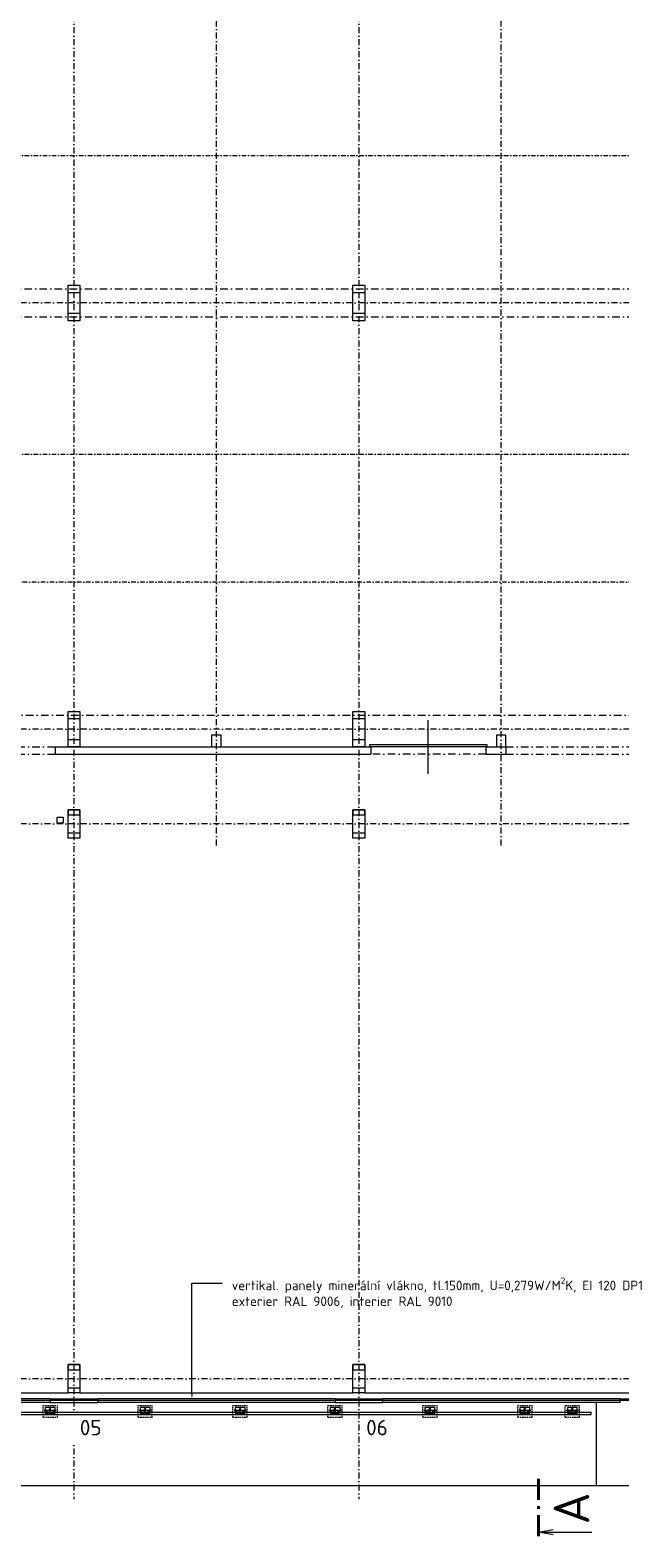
# Model space of a CAD drawing. Header units: millimetres. Extents: x -725694 to 4766210, y -2984614 to 2187451.
# Tile 49 of 256: x 40155 to 65000, y -6713 to 56885. Entities that reach past the tile are written whole.
import ezdxf
from ezdxf import colors
from ezdxf.entities.mleader import LeaderData, LeaderLine
from ezdxf.enums import TextEntityAlignment as Align
from ezdxf.math import Vec2, Vec3

# ---------------------------------------------------------------- set-up
doc = ezdxf.new("R2010")
doc.units = ezdxf.units.MM
for name, pattern in [('AM_DIN_G_W050', [13.75, 9.75, -1.5, 1, -1.5]), ('CENTERX2', [101.6, 63.5, -12.7, 12.7, -12.7]), ('DASHDOT', [25.4, 12.7, -6.35, 0, -6.35]), ('HIDDEN', [9.525, 6.35, -3.175]), ('ČERCHOVANÁ', [25.4, 12.7, -6.35, 0, -6.35])]:
    doc.linetypes.add(name, pattern=pattern)
doc.layers.add('_____detaily', color=7, linetype='Continuous')
for name, color, linetype, lineweight in [('A99_N_kce-nad-vid', 7, 'DASHDOT', 5), ('A99_N_kce-pohl', 7, 'Continuous', 9), ('A99_N_kce-rez-sil', 7, 'Continuous', 18), ('A99_N_kce-rez-ten', 7, 'Continuous', 20), ('A99_N_osy', 7, 'CENTERX2', 9), ('A99_N_sraf', 7, 'Continuous', 0), ('A99_N_txt-popis-200', 7, 'Continuous', 5), ('A99_N_txt-popis-50 @ 200', 7, 'Continuous', 9), ('A99_S_kce-nad-vid', 7, 'DASHDOT', 5), ('A99_S_kce-pohl', 7, 'Continuous', 5), ('A99_S_kce-rez-sil', 7, 'Continuous', 15), ('A99_S_otvory', 7, 'Continuous', 5), ('A99_S_sloupy', 7, 'Continuous', 5)]:
    doc.layers.add(name, color=color, linetype=linetype, lineweight=lineweight)
doc.styles.add('A99_popis', font='isocpeur.ttf')
doc.styles.add('ad_popis 100', font='isocpeur.ttf', dxfattribs={"height": 200})
doc.styles.add('Popis', font='arial.ttf')
doc.linetypes.add('HRANICE1', pattern='A,6.35,-2.54,[133,ltypeshp.shx,S=2.54,R=0,X=-2.54,Y=0],-2.54,25.4', length=36.83)
doc.linetypes.add('IZOLACE', pattern='A,0.00254,-2.54,[134,ltypeshp.shx,S=2.54,R=0,X=-2.54,Y=0],-5.08,[134,ltypeshp.shx,S=2.54,R=180,X=2.54,Y=0],-2.54', length=10.16254)

# ---------------------------------------------------------------- blocks, each defined once
blk = doc.blocks.new('*U152')
at = {"color": 0, "linetype": 'ByBlock'}
blk.add_line((-11.27, 0), (-11.27, -11.25), dxfattribs=at)
at = {"color": 0, "linetype": 'ByBlock', "const_width": 0.63}
for points in [[(-12.15, 0), (-7.65, 0)], [(-6.39, 0), (-5.76, 0)], [(-4.5, 0), (0, 0)]]:
    blk.add_lwpolyline(points, dxfattribs=at)
at = {"color": 0, "linetype": 'ByBlock'}
blk.add_lwpolyline([(-11.82, -3.1), (-11.27, 0), (-10.72, -3.1)], dxfattribs=at)
at = {"color": 0, "linetype": 'ByBlock', "style": 'A99_popis'}
blk.add_attdef('OZNŘ_1K', (-9.63, -10.73), '', height=5, dxfattribs=at)
at = {"color": 0, "linetype": 'ByBlock', "style": 'A99_popis', "flags": 12}
blk.add_attdef('OZNŘ_2K', text='', height=5, dxfattribs=at).set_placement((444.84, -10.73), align=Align.RIGHT)
blk = doc.blocks.new('*U525')
for p, q in [((0, -140), (0, 0)), ((60, 0), (0, 0)), ((60, -3), (60, 0)), ((60, -140), (0, -140)), ((7, -119), (7, -21)), ((16, -11), (55, -8)), ((55, -132), (16, -129)), ((60, -140), (60, -137))]:
    blk.add_line(p, q)
for centre, radius, start, end in [((17, -21), 10, 94.57392, 180), ((17, -119), 10, 180, 265.42608), ((55, -3), 5, 274.57392, 0), ((55, -137), 5, 0, 85.42608)]:
    blk.add_arc(centre, radius, start, end)
at = {"layer": 'Defpoints', "color": 221, "style": 'Popis'}
blk.add_attdef('VELIKOST_PROFILU', text='', height=5, dxfattribs=at).set_placement((36, 12), align=Align.BOTTOM_LEFT)

msp = doc.modelspace()

# ---------------------------------------------------------------- linework, layer by layer
at = {"layer": '_____detaily', "linetype": 'HIDDEN', "lineweight": 5, "ltscale": 10}
for points in [[(40700, -1127), (41300, -1127)], [(40700, -1627), (40700, -1127)], [(41300, -1627), (41300, -1127)], [(44700, -1127), (45300, -1127)], [(44700, -1627), (44700, -1127)], [(45300, -1627), (45300, -1127)], [(48700, -1127), (49300, -1127)], [(48700, -1627), (48700, -1127)], [(49300, -1627), (49300, -1127)], [(52700, -1127), (53300, -1127)], [(52700, -1627), (52700, -1127)], [(53300, -1627), (53300, -1127)], [(56700, -1127), (57300, -1127)], [(56700, -1627), (56700, -1127)], [(57300, -1627), (57300, -1127)], [(60700, -1127), (61300, -1127)], [(60700, -1627), (60700, -1127)], [(61300, -1627), (61300, -1127)], [(62700, -1127), (63300, -1127)], [(62700, -1627), (62700, -1127)], [(63300, -1627), (63300, -1127)], [(40700, -1627), (41300, -1627)], [(44700, -1627), (45300, -1627)], [(48700, -1627), (49300, -1627)], [(52700, -1627), (53300, -1627)], [(56700, -1627), (57300, -1627)], [(60700, -1627), (61300, -1627)], [(62700, -1627), (63300, -1627)]]:
    msp.add_lwpolyline(points, dxfattribs=at)
at = {"layer": '_____detaily', "linetype": 'Continuous', "lineweight": 5}
for points in [[(40790, -1340), (40790, -1460), (41210, -1460), (41210, -1220), (40790, -1220)], [(44790, -1340), (44790, -1460), (45210, -1460), (45210, -1220), (44790, -1220)], [(48790, -1340), (48790, -1460), (49210, -1460), (49210, -1220), (48790, -1220)], [(52790, -1340), (52790, -1460), (53210, -1460), (53210, -1220), (52790, -1220)], [(56790, -1340), (56790, -1460), (57210, -1460), (57210, -1220), (56790, -1220)], [(60790, -1340), (60790, -1460), (61210, -1460), (61210, -1220), (60790, -1220)], [(62790, -1340), (62790, -1460), (63210, -1460), (63210, -1220), (62790, -1220)]]:
    msp.add_lwpolyline(points, close=True, dxfattribs=at)
at = {"layer": '_____detaily', "linetype": 'AM_DIN_G_W050', "lineweight": 0, "ltscale": 2}
for points in [[(41000, -1507.5), (41000, -1172.5)], [(45000, -1507.5), (45000, -1172.5)], [(49000, -1507.5), (49000, -1172.5)], [(53000, -1507.5), (53000, -1172.5)], [(57000, -1507.5), (57000, -1172.5)], [(61000, -1507.5), (61000, -1172.5)], [(63000, -1507.5), (63000, -1172.5)], [(41255.5, -1340), (40744.5, -1340)], [(40832.5, -1380.2), (40887.5, -1380.2)], [(40860, -1431.4), (40860, -1328.9)], [(41167.5, -1380.2), (41112.5, -1380.2)], [(41140, -1431.4), (41140, -1328.9)], [(45255.5, -1340), (44744.5, -1340)], [(44832.5, -1380.2), (44887.5, -1380.2)], [(44860, -1431.4), (44860, -1328.9)], [(45167.5, -1380.2), (45112.5, -1380.2)], [(45140, -1431.4), (45140, -1328.9)], [(49255.5, -1340), (48744.5, -1340)], [(48832.5, -1380.2), (48887.5, -1380.2)], [(48860, -1431.4), (48860, -1328.9)], [(49167.5, -1380.2), (49112.5, -1380.2)], [(49140, -1431.4), (49140, -1328.9)], [(53255.5, -1340), (52744.5, -1340)], [(52832.5, -1380.2), (52887.5, -1380.2)], [(52860, -1431.4), (52860, -1328.9)], [(53167.5, -1380.2), (53112.5, -1380.2)], [(53140, -1431.4), (53140, -1328.9)], [(57255.5, -1340), (56744.5, -1340)], [(56832.5, -1380.2), (56887.5, -1380.2)], [(56860, -1431.4), (56860, -1328.9)], [(57167.5, -1380.2), (57112.5, -1380.2)], [(57140, -1431.4), (57140, -1328.9)], [(61255.5, -1340), (60744.5, -1340)], [(60832.5, -1380.2), (60887.5, -1380.2)], [(60860, -1431.4), (60860, -1328.9)], [(61167.5, -1380.2), (61112.5, -1380.2)], [(61140, -1431.4), (61140, -1328.9)], [(63255.5, -1340), (62744.5, -1340)], [(62832.5, -1380.2), (62887.5, -1380.2)], [(62860, -1431.4), (62860, -1328.9)], [(63167.5, -1380.2), (63112.5, -1380.2)], [(63140, -1431.4), (63140, -1328.9)]]:
    msp.add_lwpolyline(points, dxfattribs=at)
at = {"layer": '_____detaily', "linetype": 'Continuous', "lineweight": 0}
for points in [[(40844, -1391), (40844, -1369.1)], [(40876, -1391), (40876, -1369.1)], [(41124, -1391), (41124, -1369.1)], [(41156, -1391), (41156, -1369.1)], [(44844, -1391), (44844, -1369.1)], [(44876, -1391), (44876, -1369.1)], [(45124, -1391), (45124, -1369.1)], [(45156, -1391), (45156, -1369.1)], [(48844, -1391), (48844, -1369.1)], [(48876, -1391), (48876, -1369.1)], [(49124, -1391), (49124, -1369.1)], [(49156, -1391), (49156, -1369.1)], [(52844, -1391), (52844, -1369.1)], [(52876, -1391), (52876, -1369.1)], [(53124, -1391), (53124, -1369.1)], [(53156, -1391), (53156, -1369.1)], [(56844, -1391), (56844, -1369.1)], [(56876, -1391), (56876, -1369.1)], [(57124, -1391), (57124, -1369.1)], [(57156, -1391), (57156, -1369.1)], [(60844, -1391), (60844, -1369.1)], [(60876, -1391), (60876, -1369.1)], [(61124, -1391), (61124, -1369.1)], [(61156, -1391), (61156, -1369.1)], [(62844, -1391), (62844, -1369.1)], [(62876, -1391), (62876, -1369.1)], [(63124, -1391), (63124, -1369.1)], [(63156, -1391), (63156, -1369.1)]]:
    msp.add_lwpolyline(points, dxfattribs=at)
for centre, start, end in [((40860, -1369), 359.607694, 180.392306), ((40860, -1391.3), 178.907088, 1.092912), ((41140, -1369), 359.607694, 180.392306), ((41140, -1391.3), 178.907088, 1.092912), ((44860, -1369), 359.607694, 180.392306), ((44860, -1391.3), 178.907088, 1.092912), ((45140, -1369), 359.607694, 180.392306), ((45140, -1391.3), 178.907088, 1.092912), ((48860, -1369), 359.607694, 180.392306), ((48860, -1391.3), 178.907088, 1.092912), ((49140, -1369), 359.607694, 180.392306), ((49140, -1391.3), 178.907088, 1.092912), ((52860, -1369), 359.607694, 180.392306), ((52860, -1391.3), 178.907088, 1.092912), ((53140, -1369), 359.607694, 180.392306), ((53140, -1391.3), 178.907088, 1.092912), ((56860, -1369), 359.607694, 180.392306), ((56860, -1391.3), 178.907088, 1.092912), ((57140, -1369), 359.607694, 180.392306), ((57140, -1391.3), 178.907088, 1.092912), ((60860, -1369), 359.607694, 180.392306), ((60860, -1391.3), 178.907088, 1.092912), ((61140, -1369), 359.607694, 180.392306), ((61140, -1391.3), 178.907088, 1.092912), ((62860, -1369), 359.607694, 180.392306), ((62860, -1391.3), 178.907088, 1.092912), ((63140, -1369), 359.607694, 180.392306), ((63140, -1391.3), 178.907088, 1.092912)]:
    msp.add_arc(centre, 16, start, end, dxfattribs=at)
at = {"layer": 'A99_N_kce-nad-vid', "color": 1, "linetype": 'ČERCHOVANÁ', "ltscale": 15}
for p, q in [((12100, 51594.7), (144450, 51594.7)), ((12100, 39005.3), (144450, 39005.3))]:
    msp.add_line(p, q, dxfattribs=at)
msp.add_lwpolyline([(144450, 33594.7), (12100, 33594.7)], dxfattribs=at)
at = {"layer": 'A99_N_kce-pohl', "linetype": 'Continuous', "lineweight": 5, "ltscale": 0.5}
msp.add_lwpolyline([(63799.5, -1510), (63799.5, -1410)], dxfattribs=at)
at = {"layer": 'A99_N_kce-rez-sil', "linetype": 'Continuous'}
for p, q in [((41000, -850), (41000, -1000)), ((43000, -850), (43000, -1000)), ((53000, -850), (53000, -1000)), ((55000, -850), (55000, -1000)), ((65000, -850), (65000, -1000))]:
    msp.add_line(p, q, dxfattribs=at)
for points in [[(41000, -850), (31000, -850)], [(41000, -1000), (31000, -1000)], [(41000, -850), (43000, -850)], [(41000, -1000), (43000, -1000)], [(53000, -850), (43000, -850)], [(53000, -1000), (43000, -1000)], [(53000, -850), (55000, -850)], [(53000, -1000), (55000, -1000)], [(65000, -850), (55000, -850)], [(65000, -1000), (55000, -1000)], [(65000, -850), (67000, -850)]]:
    msp.add_lwpolyline(points, dxfattribs=at)
at = {"layer": 'A99_N_osy', "linetype": 'DASHDOT', "ltscale": 20}
for p, q in [((42000, 100200), (42000, -5085)), ((54000, 100200), (54000, -5085)), ((187349.6, 45380), (6250, 45380)), ((187349.6, 27400), (3980, 27400)), ((187349.6, 23400), (-3600, 23400)), ((187349.6, 0), (-3600, 0))]:
    msp.add_line(p, q, dxfattribs=at)
for points in [[(48000, 22490), (48000, 84377.5)], [(60000, 22490), (60000, 84377.5)]]:
    msp.add_lwpolyline(points, dxfattribs=at)
at = {"layer": 'A99_N_sraf', "color": 1, "linetype": 'IZOLACE', "lineweight": 0, "ltscale": 6}
msp.add_lwpolyline([(138867.5, -922.5), (-630, -925)], dxfattribs=at)
at = {"layer": 'A99_S_kce-nad-vid', "linetype": 'DASHDOT', "ltscale": 25}
for p, q in [((6250, 45970), (150800, 45970)), ((6250, 44790), (150800, 44790)), ((17750, 27990), (150800, 27990)), ((39610, 26650), (41210, 26650)), ((39610, 26350), (41210, 26350)), ((59350, 26350), (54510, 26350)), ((60200, 26650), (65750, 26650)), ((60200, 26350), (65750, 26350))]:
    msp.add_line(p, q, dxfattribs=at)
at = {"layer": 'A99_S_kce-pohl'}
for p, q in [((30250, -600), (41750, -600)), ((42250, -600), (53750, -600)), ((42250, -600), (53750, -600)), ((54250, -600), (65750, -600))]:
    msp.add_line(p, q, dxfattribs=at)
at = {"layer": 'A99_S_kce-pohl', "linetype": 'HRANICE1', "lineweight": 13, "ltscale": 10}
msp.add_lwpolyline([(64000, -1000), (64000, -4500), (137490, -4500), (137490, -1000)], dxfattribs=at)
at = {"layer": 'A99_S_kce-rez-sil', "linetype": 'Continuous'}
for p, q in [((41210, 26650), (41210, 26350)), ((41210, 26650), (54510, 26650)), ((41210, 26350), (54510, 26350)), ((54510, 26650), (54510, 26350)), ((59350, 26650), (59350, 26350)), ((59350, 26650), (60200, 26650)), ((59350, 26350), (60200, 26350)), ((60200, 26650), (60200, 26350))]:
    msp.add_line(p, q, dxfattribs=at)
at = {"layer": 'A99_S_otvory'}
msp.add_line((56930, 25516), (56930, 27784), dxfattribs=at)
msp.add_lwpolyline([(59400, 26650), (54460, 26650), (54460, 26750), (59400, 26750), (59400, 26650), (59400, 26650)], dxfattribs=at)
at = {"layer": 'A99_S_sloupy', "lineweight": 9, "ltscale": 2}
for p, q in [((53750, 380), (54250, 380)), ((53750, -380), (54250, -380))]:
    msp.add_line(p, q, dxfattribs=at)
at = {"layer": 'A99_S_sloupy', "linetype": 'Continuous', "ltscale": 2}
for points in [[(42250, 44630), (41750, 44630), (41750, 46130), (42250, 46130)], [(42250, 44630), (41750, 44630), (41750, 46130), (42250, 46130)], [(54250, 44630), (53750, 44630), (53750, 46130), (54250, 46130)], [(54250, 44630), (53750, 44630), (53750, 46130), (54250, 46130)], [(42250, 26650), (41750, 26650), (41750, 28150), (42250, 28150)], [(42250, 26650), (41750, 26650), (41750, 28150), (42250, 28150)], [(54250, 26650), (53750, 26650), (53750, 28150), (54250, 28150)], [(54250, 26650), (53750, 26650), (53750, 28150), (54250, 28150)], [(41286.3, 23690), (41546.3, 23690), (41546.3, 23430), (41286.3, 23430)], [(41286.3, 23690), (41546.3, 23690), (41546.3, 23430), (41286.3, 23430)], [(42250, 22800), (41750, 22800), (41750, 24000), (42250, 24000)], [(54250, 22800), (53750, 22800), (53750, 24000), (54250, 24000)], [(42250, -600), (41750, -600), (41750, 600), (42250, 600)], [(54250, -600), (53750, -600), (53750, 600), (54250, 600)]]:
    msp.add_lwpolyline(points, close=True, dxfattribs=at)
at = {"layer": 'A99_S_sloupy', "linetype": 'Continuous', "lineweight": 20, "ltscale": 2}
for points in [[(41750, 46130), (42250, 46130), (42250, 45810), (41750, 45810)], [(53750, 46130), (54250, 46130), (54250, 45810), (53750, 45810)], [(41750, 44950), (42250, 44950), (42250, 44630), (41750, 44630)], [(53750, 44950), (54250, 44950), (54250, 44630), (53750, 44630)], [(41750, 28150), (42250, 28150), (42250, 27830), (41750, 27830)], [(53750, 28150), (54250, 28150), (54250, 27830), (53750, 27830)], [(41750, 26970), (42250, 26970), (42250, 26650), (41750, 26650)], [(48200, 27150), (47800, 27150), (47800, 26650), (48200, 26650)], [(53750, 26970), (54250, 26970), (54250, 26650), (53750, 26650)], [(60200, 27150), (59800, 27150), (59800, 26650), (60200, 26650)], [(42250, 24000), (41750, 24000), (41750, 23780), (42250, 23780)], [(54250, 24000), (53750, 24000), (53750, 23780), (54250, 23780)], [(42250, 22800), (41750, 22800), (41750, 23020), (42250, 23020)], [(54250, 22800), (53750, 22800), (53750, 23020), (54250, 23020)], [(42250, 600), (41750, 600), (41750, 380), (42250, 380)], [(54250, 600), (53750, 600), (53750, 380), (54250, 380)], [(42250, -600), (41750, -600), (41750, -380), (42250, -380)], [(54250, -600), (53750, -600), (53750, -380), (54250, -380)]]:
    msp.add_lwpolyline(points, close=True, dxfattribs=at)
at = {"layer": 'A99_S_sloupy', "ltscale": 2}
msp.add_lwpolyline([(54250, -600), (53750, -600), (53750, 600), (54250, 600)], close=True, dxfattribs=at)

# ---------------------------------------------------------------- block references
at = {"layer": 'A99_N_kce-rez-ten', "lineweight": 0}
for p in [(40970, -1270), (44970, -1270), (48970, -1270), (52970, -1270), (56970, -1270), (60970, -1270), (62970, -1270)]:
    msp.add_blockref('*U525', p, dxfattribs=at).add_auto_attribs({'VELIKOST_PROFILU': 'U140'})
at = {"layer": 'A99_N_txt-popis-200'}
ref = msp.add_blockref('*U152', (61567.5, -4220), dxfattribs=dict(at, xscale=200, yscale=200, zscale=200, rotation=90))
ref.add_attrib('OZNŘ_1K', 'A', (63713.5, -6146.5), dxfattribs={"layer": '0', "color": 0, "linetype": 'ByBlock', "height": 1500, "rotation": 90, "style": 'A99_popis'})

# ---------------------------------------------------------------- texts
at = {"layer": 'A99_N_txt-popis-200', "lineweight": 0, "insert": (54310, -1737.5), "char_height": 650, "attachment_point": 1, "style": 'ad_popis 100'}
msp.add_mtext_dynamic_manual_height_columns('06', width=832.5, gutter_width=1000, heights=[0], dxfattribs=at)

# ---------------------------------------------------------------- leaders
at = {"layer": 'A99_N_txt-popis-50 @ 200', "lineweight": 9}
ml = msp.add_multileader_mtext('Standard', dxfattribs=at)
ml.set_content('\\A1;{\\C256;osazení nových dveří (požární únik)}', color=1, style='A99_popis')
ml.set_leader_properties(color=256, linetype='ByLayer', lineweight=-1)
ml.build(insert=Vec2(0, 0))
ml.multileader.update_dxf_attribs({"dogleg_length": 6.4, "arrow_head_size": 200, "scale": 200})
ctx = ml.context
ctx.base_point, ctx.scale, ctx.char_height, ctx.arrow_head_size, ctx.landing_gap_size, ctx.plane_origin = Vec3(9575, 51055), 200, 400, 200, 400, Vec3(8542.5, 42525.8)
notes = []
notes.append((ctx, [(0, (1, 1, 0), (8295, 51055), (1, 0), 1280, [(0, [(5750, 49085)], 0, [])])]))
ctx.mtext.insert, ctx.mtext.width, ctx.mtext.flow_direction = Vec3(9975, 51315), 12217.24, 5
ml = msp.add_multileader_mtext('Standard', dxfattribs=at)
ml.set_content('\\A1;{\\fISOCPEUR|b1|i0|c238|p34;\\C256;vertikal. panely PUR, tl.80mm, U=0,28W/M\\H0.7x;\\S2^ ;\\H1.42857x;K, EI 15-ef DP3\\Pexterier RAL 9006, interier RAL 9010}', color=1, style='A99_popis')
ml.set_leader_properties(color=256, linetype='ByLayer', lineweight=-1)
ml.build(insert=Vec2(0, 0))
ml.multileader.update_dxf_attribs({"dogleg_length": 6.4, "arrow_head_size": 200, "scale": 200})
ctx = ml.context
ctx.base_point, ctx.scale, ctx.char_height, ctx.arrow_head_size, ctx.landing_gap_size, ctx.plane_origin = Vec3(9659.2, 41024.4), 200, 400, 200, 400, Vec3(21503.6, 32226.7)
notes.append((ctx, [(0, (1, 1, 0), (9197.7, 41024.4), (1, 0), 461.5, [(0, [(5619.2, 41024.4)], 0, [])])]))
ctx.mtext.insert, ctx.mtext.width, ctx.mtext.flow_direction = Vec3(10059.2, 41263.2), 10741.384, 5
ml = msp.add_multileader_mtext('Standard', dxfattribs=at)
ml.set_content('\\A1;{\\C256;osazení nových sekčních vrat\\PII. etapa)}', color=1, style='A99_popis')
ml.set_leader_properties(color=256, linetype='ByLayer', lineweight=-1)
ml.build(insert=Vec2(0, 0))
ml.multileader.update_dxf_attribs({"dogleg_length": 6.4, "arrow_head_size": 200, "scale": 200})
ctx = ml.context
ctx.base_point, ctx.scale, ctx.char_height, ctx.arrow_head_size, ctx.landing_gap_size, ctx.plane_origin = Vec3(9755, 35330), 200, 400, 200, 400, Vec3(8542.5, 27235)
ctx.text_align_type = 1
notes.append((ctx, [(0, (1, 1, 0), (9112.5, 35330), (1, 0), 642.5, [(0, [(5985, 35330)], 0, [])])]))
ctx.mtext.insert, ctx.mtext.width, ctx.mtext.alignment, ctx.mtext.flow_direction = Vec3(13795, 35590), 7394.888, 2, 5
ml = msp.add_multileader_mtext('Standard', dxfattribs=at)
ml.set_content('\\A1;{\\fISOCPEUR|b1|i0|c238|p34;\\C256;vertikal. panely minerální vlákno, tl.150mm, U=0,279W/M\\H0.7x;\\S2^ ;\\H1.42857x;K, EI 120 DP1\\Pexterier RAL 9006, interier RAL 9010}', color=1, style='A99_popis')
ml.set_leader_properties(color=256, linetype='ByLayer', lineweight=-1)
ml.build(insert=Vec2(0, 0))
ml.multileader.update_dxf_attribs({"dogleg_length": 6.4, "arrow_head_size": 200, "scale": 200})
ctx = ml.context
ctx.base_point, ctx.scale, ctx.char_height, ctx.arrow_head_size, ctx.landing_gap_size, ctx.plane_origin = Vec3(3617.5, 14787.5), 200, 400, 200, 400, Vec3(-1491.2, 7325.4)
notes.append((ctx, [(0, (1, 1, 0), (2337.5, 14787.5), (1, 0), 1280, [(0, [(-557.5, 14787.5)], 0, [])])]))
ctx.mtext.insert, ctx.mtext.width, ctx.mtext.flow_direction = Vec3(4017.5, 15026.3), 10741.384, 5
ml = msp.add_multileader_mtext('Standard', dxfattribs=at)
ml.set_content('\\A1;{\\C256;výměna stávajících sekčních vrat za nová  }', color=1, style='A99_popis')
ml.set_leader_properties(color=256, linetype='ByLayer', lineweight=-1)
ml.build(insert=Vec2(0, 0))
ml.multileader.update_dxf_attribs({"dogleg_length": 6.4, "arrow_head_size": 200, "scale": 200})
ctx = ml.context
ctx.base_point, ctx.scale, ctx.char_height, ctx.arrow_head_size, ctx.landing_gap_size, ctx.plane_origin = Vec3(2700, 5010), 200, 400, 200, 400, Vec3(2512.5, -3085)
notes.append((ctx, [(0, (1, 1, 0), (1420, 5010), (1, 0), 1280, [(0, [(-175, 5010)], 0, [])])]))
ctx.mtext.insert, ctx.mtext.width, ctx.mtext.flow_direction = Vec3(3100, 5210.2), 5995, 5
ml = msp.add_multileader_mtext('Standard', dxfattribs=at)
ml.set_content('\\A1;{\\fISOCPEUR|b1|i0|c238|p34;\\C256;vertikal. panely minerální vlákno, tl.150mm, U=0,279W/M\\H0.7x;\\S2^ ;\\H1.42857x;K, EI 120 DP1\\Pexterier RAL 9006, interier RAL 9010}', color=1, style='A99_popis')
ml.set_leader_properties(color=256, linetype='ByLayer', lineweight=-1)
ml.build(insert=Vec2(0, 0))
ml.multileader.update_dxf_attribs({"dogleg_length": 6.4, "arrow_head_size": 200, "scale": 200})
ctx = ml.context
ctx.base_point, ctx.scale, ctx.char_height, ctx.arrow_head_size, ctx.landing_gap_size, ctx.plane_origin = Vec3(48250, 4031.2), 200, 400, 200, 400, Vec3(43141.3, -3430.9)
notes.append((ctx, [(0, (1, 1, 0), (46970, 4031.2), (1, 0), 1280, [(0, [(46970, -850)], 0, [])])]))
ctx.mtext.insert, ctx.mtext.width, ctx.mtext.flow_direction = Vec3(48650, 4270), 10741.384, 5
for ctx, leaders in notes:
    for number, flags, end, landing, length, lines in leaders:
        leader = LeaderData()
        leader.index, (leader.has_last_leader_line, leader.has_dogleg_vector, leader.attachment_direction) = number, flags
        leader.last_leader_point, leader.dogleg_vector, leader.dogleg_length = Vec3(end), Vec3(landing), length
        for number, points, colour, breaks in lines:
            line = LeaderLine()
            line.index, line.vertices, line.color, line.breaks = number, Vec3.list(points), colors.encode_raw_color(colour), breaks
            leader.lines.append(line)
        ctx.leaders.append(leader)

# ---------------------------------------------------------------- next in the draw order: texts
at = {"layer": 'A99_N_txt-popis-200', "lineweight": 0, "insert": (42245.1, -1737.5), "char_height": 650, "attachment_point": 1, "style": 'ad_popis 100', "bg_fill": 2}
msp.add_mtext_dynamic_manual_height_columns('05', width=832.5, gutter_width=1000, heights=[0], dxfattribs=at)

# ---------------------------------------------------------------- next in the draw order: linework, layer by layer
at = {"layer": 'A99_N_kce-pohl', "linetype": 'Continuous', "lineweight": 5, "ltscale": 0.5}
for points in [[(-650, -1110), (-498.9, -1510), (63799.5, -1510)], [(-556.5, -1074.7), (-429.8, -1410), (63799.5, -1410)]]:
    msp.add_lwpolyline(points, dxfattribs=at)
at = {"layer": 'A99_S_kce-pohl', "linetype": 'Continuous', "lineweight": 0, "ltscale": 0.5}
msp.add_lwpolyline([(-650, -1000), (-650, -4500), (64000, -4500)], dxfattribs=at)

doc.saveas('drawing.dxf')
